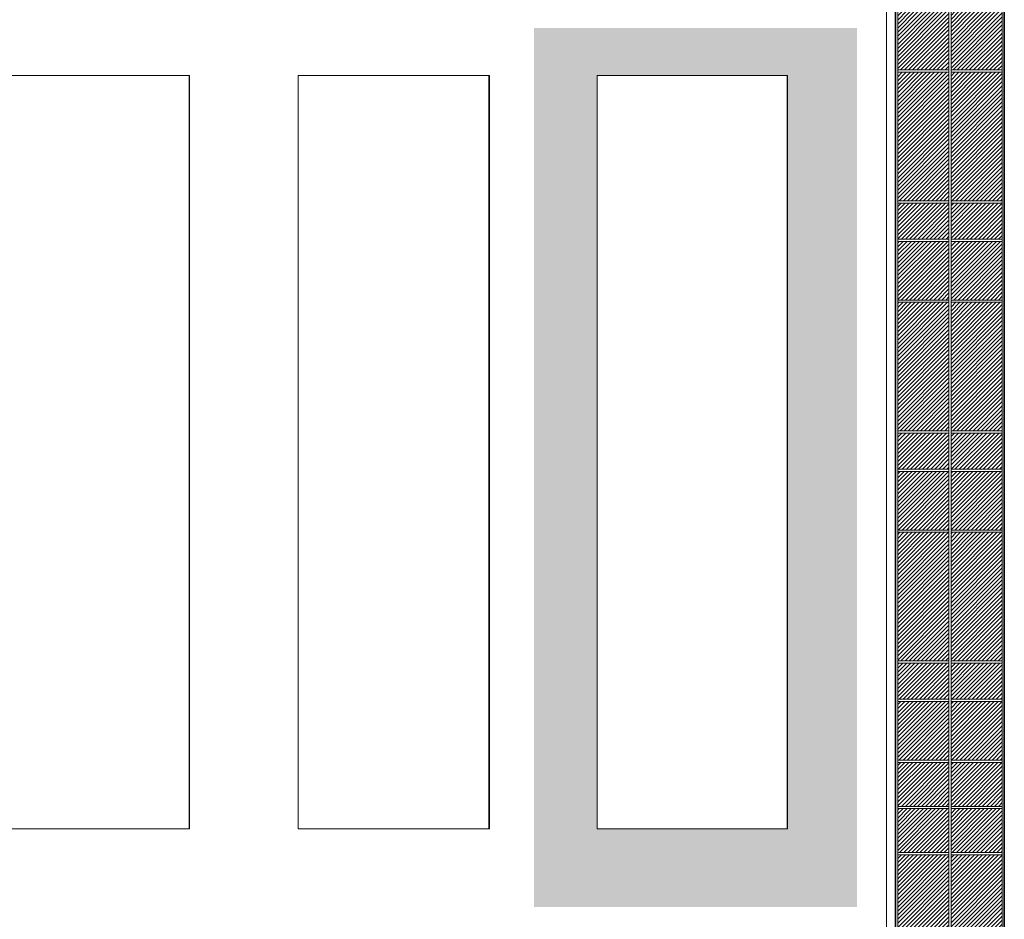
# Model space of a CAD drawing. Header units: millimetres. Extents: x 98865 to 469195, y -12752 to 43452.
# Tile 70 of 98: x 305157 to 326993, y 1171 to 21115. Entities that reach past the tile are written whole.
import ezdxf

# ---------------------------------------------------------------- set-up
doc = ezdxf.new("R2010")
doc.units = ezdxf.units.MM
doc.header["$LTSCALE"] = 0.05
doc.layers.get('0').update_dxf_attribs({"lineweight": 0})
doc.layers.add('dato vitrajebi', color=7, linetype='Continuous', lineweight=0)
pattern_1 = [(45, (269715.81, 228326.32), (-44.90128, 44.90128), [])]

# ---------------------------------------------------------------- blocks, each defined once
blk = doc.blocks.new('ereryh5')
for points, elevation in [([(47425, -2950), (43160, -2950)], -67841), ([(47415, -2950), (47415, -19655)], 33354), ([(47425, -2950), (47425, -19655)], 33354), ([(54073, -2950), (49831, -2950)], -67841), ([(49831, -2950), (49831, -19655)], 33354), ([(54063, -2950), (54063, -19655)], 10854), ([(54073, -2950), (54073, -19655)], 33354), ([(60685, -2950), (56465, -2950)], -67841), ([(56465, -2950), (56465, -19655)], 10854), ([(60674, -2950), (60674, -19655)], 10854), ([(60685, -2950), (60685, -19655)], 10854), ([(47425, -19655), (43160, -19655)], -67841), ([(54073, -19655), (49831, -19655)], -67841), ([(60685, -19655), (56465, -19655)], -67841)]:
    blk.add_lwpolyline(points, dxfattribs=dict(elevation=elevation))

msp = doc.modelspace()

# ---------------------------------------------------------------- hatches: boundary and pattern name
at = {"lineweight": 0}
h = msp.add_hatch(dxfattribs=at)
h.set_pattern_fill('ANSI31', color=251, scale=20, style=0)
h.set_pattern_definition(pattern_1)
h.paths.add_polyline_path([(325765, 22780), (324630.5, 22780), (324630.5, 21350.6), (325765, 21350.6)])
h.paths.add_polyline_path([(326946.6, 22780), (325811.7, 22780), (325811.7, 21350.6), (326946.6, 21350.6)])
h.paths.add_polyline_path([(326946.6, 21300.6), (325811.7, 21300.6), (325811.7, 20000), (326946.6, 20000)])
h.paths.add_polyline_path([(325765, 21300.6), (324630.5, 21300.6), (324630.5, 20000), (325765, 20000)])
h.paths.add_polyline_path([(325765, 16200.6), (324630.5, 16200.6), (324630.5, 14900), (325765, 14900)])
h.paths.add_polyline_path([(326946.6, 16200.6), (325811.7, 16200.6), (325811.7, 14900), (326946.6, 14900)])
h.paths.add_polyline_path([(325765, 11100.6), (324630.5, 11100.6), (324630.5, 9800), (325765, 9800)])
h.paths.add_polyline_path([(326946.6, 11100.6), (325811.7, 11100.6), (325811.7, 9800), (326946.6, 9800)])
h.paths.add_polyline_path([(325765, 6000.6), (324630.5, 6000.6), (324630.5, 4700), (325765, 4700)])
h.paths.add_polyline_path([(326946.6, 6000.6), (325811.7, 6000.6), (325811.7, 4700), (326946.6, 4700)])
h.paths.add_polyline_path([(325765, 0.5), (324630.5, 0.5), (324630.5, -799.9), (325765, -799.9)])
h.paths.add_polyline_path([(326946.6, 0.5), (325811.7, 0.5), (325811.7, -799.9), (326946.6, -799.9)])
at = {"true_color": 0xffffff}
h = msp.add_hatch(color=7, dxfattribs=at)
h.dxf.hatch_style = 1
h.paths.add_polyline_path([(323724.5, 20929.5), (316561.5, 20929.5), (316561.5, 1441.2), (323724.5, 1441.2)])
h.paths.add_polyline_path([(317966.3, 19880), (322185.8, 19880), (322185.8, 3175.3), (317966.3, 3175.3)], flags=16)
at = {"lineweight": 0}
h = msp.add_hatch(dxfattribs=at)
h.set_pattern_fill('ANSI31', color=253, scale=20, style=0)
h.set_pattern_definition(pattern_1)
h.paths.add_polyline_path([(325765, 19950), (324630.5, 19950), (324630.5, 17100.1), (325765, 17100.1)])
h.paths.add_polyline_path([(326946.6, 19950), (325811.7, 19950), (325811.7, 17100.1), (326946.6, 17100.1)])
h.paths.add_polyline_path([(326946.6, 17050.1), (325811.7, 17050.1), (325811.7, 16250.6), (326946.6, 16250.6)])
h.paths.add_polyline_path([(325765, 17050.1), (324630.5, 17050.1), (324630.5, 16250.6), (325765, 16250.6)])
h.paths.add_polyline_path([(325765, 14850), (324630.5, 14850), (324630.5, 12000.1), (325765, 12000.1)])
h.paths.add_polyline_path([(326946.6, 14850), (325811.7, 14850), (325811.7, 12000.1), (326946.6, 12000.1)])
h.paths.add_polyline_path([(326946.6, 11950.1), (325811.7, 11950.1), (325811.7, 11150.6), (326946.6, 11150.6)])
h.paths.add_polyline_path([(325765, 11950.1), (324630.5, 11950.1), (324630.5, 11150.6), (325765, 11150.6)])
h.paths.add_polyline_path([(325765, 9750), (324630.5, 9750), (324630.5, 6900.1), (325765, 6900.1)])
h.paths.add_polyline_path([(326946.6, 9750), (325811.7, 9750), (325811.7, 6900.1), (326946.6, 6900.1)])
h.paths.add_polyline_path([(326946.6, 6850.1), (325811.7, 6850.1), (325811.7, 6050.6), (326946.6, 6050.6)])
h.paths.add_polyline_path([(325765, 6850.1), (324630.5, 6850.1), (324630.5, 6050.6), (325765, 6050.6)])
h.paths.add_polyline_path([(325765, 4650), (324630.5, 4650), (324630.5, 3675), (325765, 3675)])
h.paths.add_polyline_path([(326946.6, 4650), (325811.7, 4650), (325811.7, 3675), (326946.6, 3675)])
h.paths.add_polyline_path([(326946.6, 3625), (325811.7, 3625), (325811.7, 2649.9), (326946.6, 2649.9)])
h.paths.add_polyline_path([(325765, 3625), (324630.5, 3625), (324630.5, 2649.9), (325765, 2649.9)])
h.paths.add_polyline_path([(325765, 2599.9), (324630.5, 2599.9), (324630.5, 900), (325765, 900)])
h.paths.add_polyline_path([(326946.6, 2599.9), (325811.7, 2599.9), (325811.7, 900), (326946.6, 900)])
h.paths.add_polyline_path([(326946.6, 850), (325811.7, 850), (325811.7, 50.5), (326946.6, 50.5)])
h.paths.add_polyline_path([(325765, 850), (324630.5, 850), (324630.5, 50.5), (325765, 50.5)])

# ---------------------------------------------------------------- linework, layer by layer
msp.add_line((324383.9, 22830), (324383.9, -849.9))
at = {"lineweight": 35}
for p, q in [((324583.9, 22830), (324583.9, -849.9)), ((326993.3, 22830), (326993.3, 50.5))]:
    msp.add_line(p, q, dxfattribs=at)
msp.add_lwpolyline([(326993.3, -849.5), (326993.3, 22690)], dxfattribs=at)
at = {"layer": 'dato vitrajebi', "color": 135, "lineweight": 0, "elevation": 9.7}
for points in [[(324583.9, -849.9), (324583.9, 22830)], [(324630.5, -799.9), (324630.5, 22780)], [(325765, -799.9), (325765, 22780)], [(325811.7, -799.9), (325811.7, 22780)], [(326946.6, -799.9), (326946.6, 22780)], [(326993.3, -849.9), (326993.3, 22830)], [(325765, 20000), (324630.5, 20000)], [(325765, 19950), (324630.5, 19950)], [(326946.6, 20000), (325811.7, 20000)], [(326946.6, 19950), (325811.7, 19950)], [(325765, 17100.1), (324630.5, 17100.1)], [(325765, 17050.1), (324630.5, 17050.1)], [(326946.6, 17100.1), (325811.7, 17100.1)], [(326946.6, 17050.1), (325811.7, 17050.1)], [(325765, 16250.6), (324630.5, 16250.6)], [(325765, 16200.6), (324630.5, 16200.6)], [(326946.6, 16250.6), (325811.7, 16250.6)], [(326946.6, 16200.6), (325811.7, 16200.6)], [(325765, 14900), (324630.5, 14900)], [(325765, 14850), (324630.5, 14850)], [(326946.6, 14900), (325811.7, 14900)], [(326946.6, 14850), (325811.7, 14850)], [(325765, 12000.1), (324630.5, 12000.1)], [(325765, 11950.1), (324630.5, 11950.1)], [(326946.6, 12000.1), (325811.7, 12000.1)], [(326946.6, 11950.1), (325811.7, 11950.1)], [(325765, 11150.6), (324630.5, 11150.6)], [(326946.6, 11150.6), (325811.7, 11150.6)], [(325765, 11100.6), (324630.5, 11100.6)], [(326946.6, 11100.6), (325811.7, 11100.6)], [(325765, 9800), (324630.5, 9800)], [(325765, 9750), (324630.5, 9750)], [(326946.6, 9800), (325811.7, 9800)], [(326946.6, 9750), (325811.7, 9750)], [(325765, 6900.1), (324630.5, 6900.1)], [(325765, 6850.1), (324630.5, 6850.1)], [(326946.6, 6900.1), (325811.7, 6900.1)], [(326946.6, 6850.1), (325811.7, 6850.1)], [(325765, 6050.6), (324630.5, 6050.6)], [(325765, 6000.6), (324630.5, 6000.6)], [(326946.6, 6050.6), (325811.7, 6050.6)], [(326946.6, 6000.6), (325811.7, 6000.6)], [(325765, 4700), (324630.5, 4700)], [(325765, 4650), (324630.5, 4650)], [(326946.6, 4700), (325811.7, 4700)], [(326946.6, 4650), (325811.7, 4650)], [(325765, 3675), (324630.5, 3675)], [(325765, 3625), (324630.5, 3625)], [(326946.6, 3675), (325811.7, 3675)], [(326946.6, 3625), (325811.7, 3625)], [(325765, 2649.9), (324630.5, 2649.9)], [(326946.6, 2649.9), (325811.7, 2649.9)], [(325765, 2599.9), (324630.5, 2599.9)], [(326946.6, 2599.9), (325811.7, 2599.9)]]:
    msp.add_lwpolyline(points, dxfattribs=at)

# ---------------------------------------------------------------- block references
msp.add_blockref('ereryh5', (261500.8, 22830, -22490.3))

doc.saveas('drawing.dxf')
